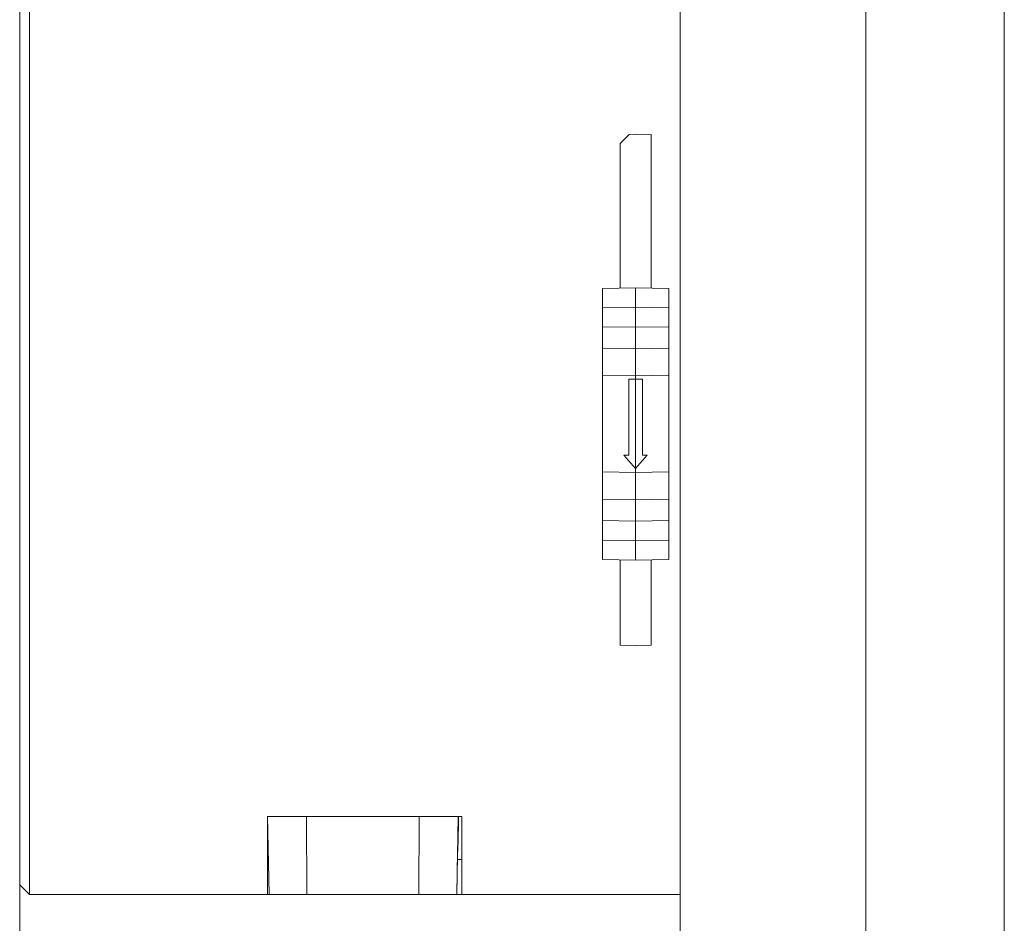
# Model space of a CAD drawing. Header units: millimetres. Extents: x 0 to 218, y 0 to 297.
# Tile 10 of 13: x 159 to 210, y 204 to 251. Entities that reach past the tile are written whole.
import ezdxf

# ---------------------------------------------------------------- set-up
doc = ezdxf.new("R2010")
doc.units = ezdxf.units.MM
doc.layers.add('1', color=7, linetype='Continuous', true_color=0xffffff)
doc.layers.add('125', color=7, linetype='Continuous', true_color=0xffffff)

msp = doc.modelspace()

# ---------------------------------------------------------------- linework, layer by layer
at = {"layer": '1', "color": 7, "linetype": 'Continuous', "lineweight": 18}
for p, q in [((159.326, 252.535), (159.326, 206.035)), ((159.826, 252.535), (159.826, 205.552)), ((193.326, 252.535), (193.326, 205.535)), ((190.226, 244.154), (190.701, 244.629)), ((190.226, 244.154), (190.701, 244.629)), ((190.701, 244.629), (191.026, 244.635)), ((190.701, 244.629), (191.026, 244.635)), ((191.026, 244.635), (191.826, 244.621)), ((191.026, 244.635), (191.826, 244.621)), ((191.826, 244.621), (191.826, 236.721)), ((191.826, 244.621), (191.826, 236.721)), ((190.226, 236.72), (190.226, 244.154)), ((190.226, 236.721), (190.226, 244.154)), ((191.026, 236.735), (189.326, 236.705)), ((189.326, 236.705), (189.326, 235.705)), ((192.726, 236.705), (191.026, 236.735)), ((191.026, 235.735), (191.026, 236.735)), ((192.726, 236.705), (192.726, 235.705)), ((191.026, 235.735), (189.326, 235.705)), ((189.326, 235.705), (189.326, 234.705)), ((192.726, 235.705), (191.026, 235.735)), ((191.026, 234.735), (191.026, 235.735)), ((192.726, 235.705), (192.726, 234.705)), ((191.026, 234.735), (189.326, 234.705)), ((189.326, 234.705), (189.326, 233.605)), ((192.726, 234.705), (191.026, 234.735)), ((191.026, 233.635), (191.026, 234.735)), ((192.726, 234.705), (192.726, 233.605)), ((191.026, 233.635), (189.326, 233.605)), ((192.726, 233.605), (191.026, 233.635)), ((191.026, 232.235), (191.026, 233.635)), ((189.326, 233.605), (189.326, 232.205)), ((192.726, 233.605), (192.726, 232.205)), ((191.026, 232.235), (189.326, 232.205)), ((189.326, 232.205), (189.326, 227.264)), ((192.726, 232.205), (191.026, 232.235)), ((191.026, 232.035), (191.026, 232.235)), ((192.726, 232.205), (192.726, 227.264)), ((191.026, 232.035), (190.676, 232.029)), ((190.676, 232.029), (190.676, 228.128)), ((191.376, 232.029), (191.026, 232.035)), ((191.026, 227.435), (191.026, 232.035)), ((191.376, 228.128), (191.376, 232.029)), ((191.026, 227.435), (190.426, 228.128)), ((190.676, 228.128), (190.426, 228.128)), ((191.626, 228.128), (191.026, 227.435)), ((191.626, 228.128), (191.376, 228.128)), ((189.326, 227.264), (189.326, 225.864)), ((191.026, 227.235), (189.326, 227.264)), ((191.026, 227.235), (191.026, 227.435)), ((192.726, 227.264), (191.026, 227.235)), ((191.026, 225.835), (191.026, 227.235)), ((192.726, 227.264), (192.726, 225.864)), ((189.326, 225.864), (189.326, 224.764)), ((191.026, 225.835), (189.326, 225.864)), ((192.726, 225.864), (191.026, 225.835)), ((191.026, 224.735), (191.026, 225.835)), ((192.726, 225.864), (192.726, 224.764)), ((189.326, 224.764), (189.326, 223.764)), ((191.026, 224.735), (189.326, 224.764)), ((192.726, 224.764), (191.026, 224.735)), ((191.026, 223.735), (191.026, 224.735)), ((192.726, 224.764), (192.726, 223.764)), ((189.326, 223.764), (189.326, 222.764)), ((191.026, 223.735), (189.326, 223.764)), ((192.726, 223.764), (191.026, 223.735)), ((191.026, 222.735), (191.026, 223.735)), ((192.726, 223.764), (192.726, 222.764)), ((189.326, 222.764), (191.026, 222.735)), ((190.226, 218.349), (190.226, 222.749)), ((190.226, 218.349), (190.226, 222.749)), ((191.026, 222.735), (192.726, 222.764)), ((191.826, 222.749), (191.826, 218.349)), ((191.826, 222.749), (191.826, 218.349)), ((190.226, 218.349), (191.026, 218.335)), ((190.226, 218.349), (191.026, 218.335)), ((191.026, 218.335), (191.826, 218.349)), ((191.026, 218.335), (191.826, 218.349)), ((172.087, 209.535), (172.076, 209.535)), ((172.076, 205.535), (172.076, 209.535)), ((174.086, 209.535), (172.087, 209.535)), ((172.157, 205.535), (172.087, 209.535)), ((174.086, 209.535), (179.886, 209.535)), ((174.107, 205.535), (174.086, 209.535)), ((179.886, 209.535), (179.865, 205.535)), ((181.887, 209.535), (179.886, 209.535)), ((181.887, 209.535), (181.817, 205.535)), ((181.887, 209.535), (181.891, 209.535)), ((182.076, 209.535), (181.891, 209.535)), ((181.915, 209.535), (181.908, 209.128)), ((182.076, 209.535), (182.076, 205.535)), ((181.882, 207.735), (181.908, 209.128)), ((172.126, 207.335), (172.076, 207.335)), ((181.821, 205.535), (181.859, 207.735)), ((181.852, 207.335), (182.076, 207.335)), ((181.859, 207.735), (181.882, 207.735)), ((159.326, 206.035), (159.808, 205.553)), ((159.808, 205.553), (159.826, 205.535)), ((159.808, 205.553), (159.826, 205.552)), ((160.826, 205.535), (159.826, 205.552)), ((160.826, 205.535), (159.826, 205.535)), ((160.826, 205.535), (172.076, 205.535)), ((172.157, 205.535), (172.076, 205.535)), ((172.157, 205.535), (174.107, 205.535)), ((179.865, 205.535), (174.107, 205.535)), ((179.865, 205.535), (181.817, 205.535)), ((181.821, 205.535), (181.817, 205.535)), ((181.821, 205.535), (182.076, 205.535)), ((182.076, 205.535), (193.326, 205.535))]:
    msp.add_line(p, q, dxfattribs=at)
at = {"layer": '125', "color": 3, "linetype": 'Continuous', "lineweight": 13}
msp.add_line((210, 297), (210, 0), dxfattribs=at)
at = {"layer": '125', "color": 7, "linetype": 'Continuous', "lineweight": 18}
msp.add_line((202.881, 290.495), (202.881, 6.505), dxfattribs=at)
at = {"layer": '125', "color": 80, "linetype": 'Continuous', "lineweight": 13}
for p, q in [((159.326, 206.035), (159.326, 192.425)), ((193.326, 205.535), (193.326, 192.425))]:
    msp.add_line(p, q, dxfattribs=at)

doc.saveas('drawing.dxf')
